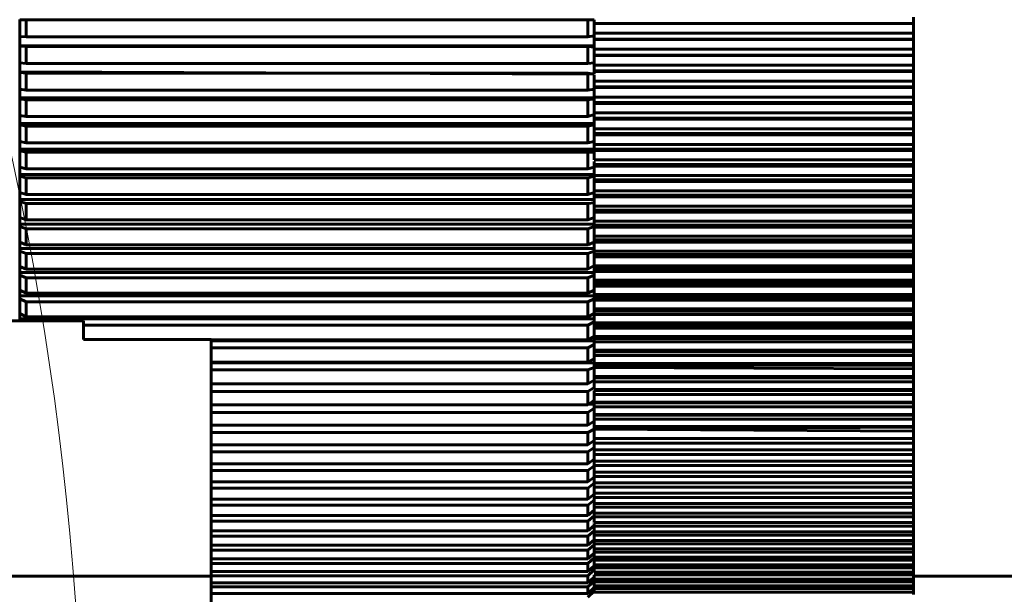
# Model space of a CAD drawing. Header units: millimetres. Extents: x 0 to 297, y 0 to 420.
# Tile 10 of 32: x 121.47 to 129.18, y 138.29 to 142.79. Entities that reach past the tile are written whole.
import ezdxf

# ---------------------------------------------------------------- set-up
doc = ezdxf.new("R2010")
doc.units = ezdxf.units.MM
doc.linetypes.add('K5LT_BASIC', pattern=[0])
doc.linetypes.add('K5LT_THIN', pattern=[0])
doc.layers.add('Системный слой', color=7, linetype='Continuous')
doc.layers.add('Системный слой (1)', color=7, linetype='Continuous', true_color=0x6c6c6c)
doc.styles.add('KDIMTEXTSTYLE', font='txt', dxfattribs={"width": 0.96, "oblique": 15, "height": 5})
doc.styles.add('KTEXTSTYLE', font='txt', dxfattribs={"width": 0.96, "height": 5})
doc.dimstyles.new('KDIMSTYLE (0.50)', dxfattribs={"dimtxt": 5, "dimasz": 1, "dimexe": 2, "dimexo": 0, "dimgap": 1, "dimtad": 1, "dimlfac": 2, "dimtxsty": 'KDIMTEXTSTYLE', "dimsah": 1, "dimcen": 0, "dimdle": 1, "dimadec": 0, "dimazin": 0, "dimtfac": 0.667, "dimtmove": 0, "dimatfit": 3, "dimfxl": 1, "dimtvp": 1, "dimtolj": 1, "dimtzin": 0, "dimarcsym": 0})

# ---------------------------------------------------------------- blocks, each defined once
blk = doc.blocks.new('U117')
at = {"layer": 'Системный слой (1)', "color": 143, "linetype": 'K5LT_BASIC', "lineweight": 60, "true_color": 0x33acca}
for p, q in [((125.9653, 138.8405), (125.9653, 138.8244)), ((125.9653, 138.8245), (125.9653, 138.8244)), ((125.9653, 138.8244), (125.9653, 138.8183))]:
    blk.add_line(p, q, dxfattribs=at)
blk = doc.blocks.new('U118')
at = {"layer": 'Системный слой (1)', "color": 143, "linetype": 'K5LT_BASIC', "lineweight": 60, "true_color": 0x33acca}
for p, q in [((125.9653, 138.712), (125.9653, 138.748)), ((125.9653, 138.7069), (125.9653, 138.712)), ((125.9653, 138.7119), (125.9653, 138.712))]:
    blk.add_line(p, q, dxfattribs=at)
blk = doc.blocks.new('U126')
at = {"layer": 'Системный слой (1)', "color": 143, "linetype": 'K5LT_BASIC', "lineweight": 60, "true_color": 0x33acca}
for p, q in [((125.9653, 142.66), (125.9653, 142.6792)), ((125.9653, 142.6561), (125.9653, 142.66))]:
    blk.add_line(p, q, dxfattribs=at)
blk = doc.blocks.new('U134')
at = {"layer": 'Системный слой (1)', "color": 143, "linetype": 'K5LT_BASIC', "lineweight": 60, "true_color": 0x33acca}
for p, q in [((125.9653, 139.9799), (125.9653, 139.9637)), ((125.9653, 139.9637), (125.9653, 139.9504))]:
    blk.add_line(p, q, dxfattribs=at)
blk = doc.blocks.new('U136')
at = {"layer": 'Системный слой (1)', "color": 143, "linetype": 'K5LT_BASIC', "lineweight": 60, "true_color": 0x33acca}
for p, q in [((125.9653, 138.3433), (125.9654, 138.3407)), ((125.9653, 138.3379), (125.9653, 138.3318))]:
    blk.add_line(p, q, dxfattribs=at)
blk = doc.blocks.new('U141')
at = {"layer": 'Системный слой (1)', "color": 143, "linetype": 'K5LT_BASIC', "lineweight": 60, "true_color": 0x33acca}
for p, q in [((125.9653, 138.4198), (125.9653, 138.4368)), ((125.9653, 138.404), (125.9653, 138.4198)), ((125.9653, 138.4197), (125.9653, 138.4198))]:
    blk.add_line(p, q, dxfattribs=at)
blk = doc.blocks.new('U144')
at = {"layer": 'Системный слой (1)', "color": 143, "linetype": 'K5LT_BASIC', "lineweight": 60, "true_color": 0x33acca}
for p, q in [((125.9653, 141.796), (125.9654, 141.7474)), ((125.9653, 141.7807), (125.9653, 141.7717))]:
    blk.add_line(p, q, dxfattribs=at)
blk = doc.blocks.new('U148')
at = {"layer": 'Системный слой (1)', "color": 143, "linetype": 'K5LT_BASIC', "lineweight": 60, "true_color": 0x33acca}
for p, q in [((125.9653, 142.1299), (125.9653, 142.166)), ((125.9653, 142.0357), (125.9653, 142.0552))]:
    blk.add_line(p, q, dxfattribs=at)
blk = doc.blocks.new('U151')
at = {"layer": 'Системный слой (1)', "color": 143, "linetype": 'K5LT_BASIC', "lineweight": 60, "true_color": 0x33acca}
for p, q in [((125.9653, 142.3715), (125.9653, 142.3789)), ((125.9654, 142.3592), (125.9653, 142.3717)), ((125.9653, 142.3037), (125.9653, 142.3514))]:
    blk.add_line(p, q, dxfattribs=at)
blk = doc.blocks.new('U152')
at = {"layer": 'Системный слой (1)', "color": 143, "linetype": 'K5LT_BASIC', "lineweight": 60, "true_color": 0x33acca}
for p, q in [((125.9653, 140.9738), (125.9653, 140.97)), ((125.9653, 140.97), (125.9653, 140.947))]:
    blk.add_line(p, q, dxfattribs=at)
blk = doc.blocks.new('U162')
at = {"layer": 'Системный слой (1)', "color": 143, "linetype": 'K5LT_BASIC', "lineweight": 60, "true_color": 0x33acca}
for p, q in [((125.9653, 139.3437), (125.9653, 139.3806)), ((125.9653, 139.3276), (125.9653, 139.3437))]:
    blk.add_line(p, q, dxfattribs=at)
blk = doc.blocks.new('U167')
at = {"layer": 'Системный слой (1)', "color": 143, "linetype": 'K5LT_BASIC', "lineweight": 60, "true_color": 0x33acca}
for p, q in [((125.9653, 141.6314), (125.9653, 141.6385)), ((125.9653, 141.5952), (125.9653, 141.6314)), ((125.9653, 141.5725), (125.9653, 141.5952)), ((125.9653, 141.5655), (125.9653, 141.5725))]:
    blk.add_line(p, q, dxfattribs=at)
blk = doc.blocks.new('U169')
at = {"layer": 'Системный слой (1)', "color": 143, "linetype": 'K5LT_BASIC', "lineweight": 60, "true_color": 0x33acca}
for p, q in [((125.9653, 139.0764), (125.9653, 139.0705)), ((125.9653, 139.0706), (125.9653, 139.0447))]:
    blk.add_line(p, q, dxfattribs=at)
blk = doc.blocks.new('U173')
at = {"layer": 'Системный слой (1)', "color": 143, "linetype": 'K5LT_BASIC', "lineweight": 60, "true_color": 0x33acca}
for p, q in [((125.965, 140.3056), (125.9153, 140.279)), ((125.9653, 140.3058), (125.965, 140.3056))]:
    blk.add_line(p, q, dxfattribs=at)
blk = doc.blocks.new('U174')
at = {"layer": 'Системный слой (1)', "color": 143, "linetype": 'K5LT_BASIC', "lineweight": 60, "true_color": 0x33acca}
for p, q in [((125.9653, 141.7717), (125.9653, 141.7709)), ((125.9653, 141.7709), (125.9653, 141.7603))]:
    blk.add_line(p, q, dxfattribs=at)
blk = doc.blocks.new('U179')
at = {"layer": 'Системный слой (1)', "color": 143, "linetype": 'K5LT_BASIC', "lineweight": 60, "true_color": 0x33acca}
for p, q in [((125.9653, 141.942), (125.9653, 141.8326)), ((125.9653, 141.9175), (125.9653, 141.893))]:
    blk.add_line(p, q, dxfattribs=at)
blk = doc.blocks.new('U183')
at = {"layer": 'Системный слой (1)', "color": 143, "linetype": 'K5LT_BASIC', "lineweight": 60, "true_color": 0x33acca}
for p, q in [((125.9653, 138.944), (125.9653, 138.9667)), ((125.9653, 138.921), (125.9653, 138.944))]:
    blk.add_line(p, q, dxfattribs=at)
blk = doc.blocks.new('U187')
at = {"layer": 'Системный слой (1)', "color": 143, "linetype": 'K5LT_BASIC', "lineweight": 60, "true_color": 0x33acca}
for p, q in [((125.9653, 139.463), (125.9653, 139.4703)), ((125.9653, 139.416), (125.9653, 139.463))]:
    blk.add_line(p, q, dxfattribs=at)
blk = doc.blocks.new('U194')
at = {"layer": 'Системный слой (1)', "color": 143, "linetype": 'K5LT_BASIC', "lineweight": 60, "true_color": 0x33acca}
for p, q in [((125.9653, 142.6819), (125.9653, 142.7548)), ((125.9653, 142.6806), (125.9653, 142.6819)), ((125.9653, 142.6792), (125.9653, 142.6806))]:
    blk.add_line(p, q, dxfattribs=at)
blk = doc.blocks.new('U197')
at = {"layer": 'Системный слой (1)', "color": 143, "linetype": 'K5LT_BASIC', "lineweight": 60, "true_color": 0x33acca}
for p, q in [((125.9654, 139.8057), (125.9653, 139.8504)), ((125.9653, 139.7911), (125.9653, 139.8001))]:
    blk.add_line(p, q, dxfattribs=at)
blk = doc.blocks.new('U199')
at = {"layer": 'Системный слой (1)', "color": 143, "linetype": 'K5LT_BASIC', "lineweight": 60, "true_color": 0x33acca}
for p, q in [((125.9653, 140.3236), (125.9653, 140.3687)), ((125.9653, 140.3059), (125.9653, 140.3236)), ((125.9653, 140.3039), (125.9653, 140.3059))]:
    blk.add_line(p, q, dxfattribs=at)
blk = doc.blocks.new('U202')
at = {"layer": 'Системный слой (1)', "color": 143, "linetype": 'K5LT_BASIC', "lineweight": 60, "true_color": 0x33acca}
for p, q in [((125.9653, 140.4514), (125.9653, 140.4774)), ((125.9653, 140.4188), (125.9653, 140.4514)), ((125.9653, 140.4118), (125.9653, 140.4188))]:
    blk.add_line(p, q, dxfattribs=at)
blk = doc.blocks.new('D10')
at = {"layer": 'Системный слой (1)'}
for points in [[(109.3709, 152.1278), (111.8103, 156.5418), (108.3116, 152.9095), (109.1382, 152.921)], [(82.1204, 116.311), (85.6191, 119.9432), (84.7925, 119.9318), (84.5598, 120.7249)]]:
    blk.add_hatch(color=7, dxfattribs=at).paths.add_polyline_path(points)
at = {"layer": 'Системный слой (1)', "color": 7, "linetype": 'K5LT_THIN', "lineweight": 18, "true_color": 0xffffff}
for p, q in [((111.8103, 156.5418), (121.5153, 169.6925)), ((121.5153, 169.6925), (139.1093, 169.6925)), ((82.1204, 116.311), (111.8103, 156.5418)), ((108.3116, 152.9095), (111.8103, 156.5418)), ((111.8103, 156.5418), (109.3709, 152.1278)), ((109.1382, 152.921), (108.3116, 152.9095)), ((109.3709, 152.1278), (109.1382, 152.921)), ((82.1204, 116.311), (84.5598, 120.7249)), ((84.5598, 120.7249), (84.7925, 119.9318)), ((85.6191, 119.9432), (82.1204, 116.311)), ((84.7925, 119.9318), (85.6191, 119.9432))]:
    blk.add_line(p, q, dxfattribs=at)
blk.add_arc((96.9653, 136.4264), 25, 228.99189, 25.84193, dxfattribs=at)
blk.add_arc((96.9653, 136.4264), 25, 228.99189, 25.84193, dxfattribs=at)
blk.add_wipeout([(123.5153, 170.6925), (123.5153, 178.0744), (136.5655, 178.0744), (136.5655, 170.6925)]).dxf.layer = 'Системный слой (1)'
at = {"layer": 'Системный слой (1)', "color": 7, "char_height": 5, "attachment_point": 1, "style": 'KTEXTSTYLE'}
for s, insert in [('\\fArial|b0|c204|p34;\\H5.0;\\W1.000;\\Q15;\\fGOST Type AU|b0|i0|c204|p34;\\Q15;\\W0.960;⌀', (123.5153, 177.28)), ('\\fArial|b0|c204|p34;\\H5.0;\\W1.000;\\Q15;\\fGOST Type AU|b0|i0|c204|p34;\\Q15;\\W0.960;100', (126.8226, 177.28))]:
    blk.add_mtext(s, dxfattribs=dict(at, insert=insert))
blk = doc.blocks.new('KDIMARROW_01')
at = {"layer": 'Системный слой'}
blk.add_hatch(color=0, dxfattribs=at).paths.add_polyline_path([(-5, -0.6583), (0, 0), (-5, 0.6583), (-4.5, 0)])
at = {"layer": 'Системный слой', "color": 0, "linetype": 'K5LT_THIN', "lineweight": 18}
for p, q in [((-4.5, 0), (-5, 0.6583)), ((-5, 0.6583), (0, 0)), ((0, 0), (-5, -0.6583)), ((-5, -0.6583), (-4.5, 0))]:
    blk.add_line(p, q, dxfattribs=at)
at = {"layer": 'Системный слой (1)', "color": 0, "linetype": 'K5LT_THIN', "lineweight": 18}
blk.add_line((96.9653, 338.8733), (96.4653, 338.8733), dxfattribs=at)

msp = doc.modelspace()

# ---------------------------------------------------------------- linework, layer by layer
at = {"layer": 'Системный слой (1)', "color": 143, "linetype": 'K5LT_BASIC', "lineweight": 60, "true_color": 0x33acca}
for p, q in [((121.4653, 142.7863), (121.4653, 142.7852)), ((121.4653, 142.653), (121.4653, 142.7852)), ((121.4653, 142.7852), (121.5153, 142.7842)), ((125.9153, 142.7842), (121.5153, 142.7842)), ((121.5153, 142.6499), (121.5153, 142.7842)), ((125.9653, 142.7852), (125.9153, 142.7842)), ((125.9153, 142.6499), (125.9153, 142.7842)), ((125.9653, 142.7854), (125.9653, 142.7563)), ((125.9653, 142.7563), (125.9653, 142.7548)), ((128.4653, 142.7563), (125.9653, 142.7563)), ((128.4653, 142.7548), (125.9653, 142.7548)), ((128.4653, 142.7563), (128.4653, 142.8048)), ((128.4653, 142.7548), (128.4653, 142.7563)), ((128.4653, 142.6792), (128.4653, 142.7548)), ((125.9654, 142.66), (125.9153, 142.6499)), ((125.9653, 142.6819), (125.9654, 142.66)), ((128.4653, 142.6792), (125.9653, 142.6792)), ((125.9654, 142.66), (125.9653, 142.632)), ((128.4653, 142.632), (128.4653, 142.6792)), ((121.4653, 142.653), (121.5153, 142.6499)), ((121.4653, 142.653), (121.4653, 142.5813)), ((121.4653, 142.5813), (121.4653, 142.5781)), ((125.9653, 142.5813), (121.4653, 142.5813)), ((121.4653, 142.4463), (121.4653, 142.5781)), ((121.4653, 142.5781), (121.5153, 142.575)), ((125.9153, 142.6499), (121.5153, 142.6499)), ((125.9653, 142.632), (125.9653, 142.6293)), ((128.4653, 142.632), (125.9653, 142.632)), ((125.9653, 142.5538), (125.9653, 142.6293)), ((128.4653, 142.6293), (125.9653, 142.6293)), ((128.4653, 142.6293), (128.4653, 142.632)), ((128.4653, 142.5538), (128.4653, 142.6293)), ((125.9153, 142.575), (121.5153, 142.575)), ((121.5153, 142.441), (121.5153, 142.575)), ((125.9654, 142.5712), (125.9153, 142.575)), ((125.9153, 142.441), (125.9153, 142.575)), ((128.4653, 142.5538), (125.9653, 142.5538)), ((125.9653, 142.5079), (125.9653, 142.5538)), ((125.9653, 142.5538), (125.9653, 142.5079)), ((125.9653, 142.5079), (125.9653, 142.5039)), ((128.4653, 142.5079), (125.9653, 142.5079)), ((128.4653, 142.5039), (125.9653, 142.5039)), ((125.9653, 142.4286), (125.9653, 142.5039)), ((128.4653, 142.5079), (128.4653, 142.5538)), ((128.4653, 142.5039), (128.4653, 142.5079)), ((128.4653, 142.4286), (128.4653, 142.5039)), ((121.4653, 142.4463), (121.5153, 142.441)), ((121.4653, 142.4463), (121.4653, 142.3769)), ((125.9153, 142.441), (121.5153, 142.441)), ((125.9653, 142.4463), (125.9153, 142.441)), ((128.4653, 142.4286), (125.9653, 142.4286)), ((125.9653, 142.4286), (125.9653, 142.409)), ((128.4653, 142.3841), (128.4653, 142.4286)), ((125.9654, 142.3592), (121.4653, 142.3769)), ((121.4653, 142.3769), (121.4653, 142.3717)), ((121.4653, 142.2404), (121.4653, 142.3717)), ((121.4653, 142.3717), (121.5153, 142.3664)), ((125.9153, 142.3664), (121.5153, 142.3664)), ((121.5153, 142.2331), (121.5153, 142.3664)), ((125.9153, 142.2331), (125.9153, 142.3664)), ((125.9654, 142.3592), (125.9153, 142.3664)), ((125.9653, 142.409), (125.9653, 142.3841)), ((128.4653, 142.3841), (125.9653, 142.3841)), ((125.9653, 142.3841), (125.9653, 142.3789)), ((128.4653, 142.3789), (125.9653, 142.3789)), ((128.4653, 142.3789), (128.4653, 142.3841)), ((128.4653, 142.3037), (128.4653, 142.3789)), ((125.9653, 142.2606), (125.9653, 142.3037)), ((125.9653, 142.3037), (125.9653, 142.2606)), ((128.4653, 142.3037), (125.9653, 142.3037)), ((128.4653, 142.2606), (128.4653, 142.3037)), ((121.4653, 142.2404), (121.4653, 142.1735)), ((121.4653, 142.2404), (121.5153, 142.2331)), ((125.9153, 142.2331), (121.5153, 142.2331)), ((125.9653, 142.2404), (125.9153, 142.2331)), ((125.9653, 142.2606), (125.9653, 142.2541)), ((128.4653, 142.2606), (125.9653, 142.2606)), ((125.9653, 142.1793), (125.9653, 142.2541)), ((128.4653, 142.2541), (125.9653, 142.2541)), ((128.4653, 142.2541), (128.4653, 142.2606)), ((128.4653, 142.1793), (128.4653, 142.2541)), ((121.4653, 142.1735), (121.4653, 142.1662)), ((125.9653, 142.1735), (121.4653, 142.1735)), ((121.4653, 142.0357), (121.4653, 142.1662)), ((121.4653, 142.1662), (121.5153, 142.1589)), ((125.9153, 142.1589), (121.5153, 142.1589)), ((121.5153, 142.0263), (121.5153, 142.1589)), ((125.9653, 142.166), (125.9153, 142.1589)), ((125.9153, 142.0263), (125.9153, 142.1589)), ((125.9653, 142.1793), (125.9653, 142.1663)), ((128.4653, 142.1793), (125.9653, 142.1793)), ((125.9653, 142.1735), (125.9653, 142.1663)), ((125.9653, 142.1663), (125.9653, 142.1376)), ((128.4653, 142.1376), (125.9653, 142.1376)), ((125.9653, 142.1376), (125.9653, 142.1299)), ((125.9653, 142.0552), (125.9653, 142.1299)), ((128.4653, 142.1299), (125.9653, 142.1299)), ((128.4653, 142.1376), (128.4653, 142.1793)), ((128.4653, 142.1299), (128.4653, 142.1376)), ((128.4653, 142.0552), (128.4653, 142.1299)), ((125.9654, 142.0426), (125.9153, 142.0263)), ((125.9653, 142.0642), (125.9654, 142.0426)), ((128.4653, 142.0552), (125.9653, 142.0552)), ((125.9654, 142.0426), (125.9653, 142.015)), ((128.4653, 142.015), (128.4653, 142.0552)), ((121.4653, 142.0357), (121.4653, 141.9714)), ((121.4653, 142.0357), (121.5153, 142.0263)), ((125.9653, 141.9714), (121.4653, 141.9714)), ((121.4653, 141.9714), (121.4653, 141.962)), ((121.4653, 141.962), (121.5153, 141.9527)), ((121.4653, 141.8326), (121.4653, 141.962)), ((125.9153, 142.0263), (121.5153, 142.0263)), ((125.9653, 141.9618), (125.9153, 141.9527)), ((128.4653, 142.015), (125.9653, 142.015)), ((125.9653, 142.015), (125.9653, 142.0061)), ((128.4653, 142.0061), (125.9653, 142.0061)), ((125.9653, 141.9318), (125.9653, 142.0061)), ((125.9653, 141.8326), (125.9653, 141.9618)), ((128.4653, 142.0061), (128.4653, 142.015)), ((128.4653, 141.9318), (128.4653, 142.0061)), ((125.9153, 141.9527), (121.5153, 141.9527)), ((121.5153, 141.8212), (121.5153, 141.9527)), ((125.9153, 141.8212), (125.9153, 141.9527)), ((128.4653, 141.9318), (125.9653, 141.9318)), ((128.4653, 141.893), (125.9653, 141.893)), ((125.9653, 141.893), (125.9653, 141.8828)), ((125.9653, 141.809), (125.9653, 141.8828)), ((128.4653, 141.8828), (125.9653, 141.8828)), ((128.4653, 141.893), (128.4653, 141.9318)), ((128.4653, 141.8828), (128.4653, 141.893)), ((128.4653, 141.809), (128.4653, 141.8828)), ((121.4653, 141.8326), (121.5153, 141.8212)), ((121.4653, 141.8326), (121.4653, 141.7709)), ((125.9153, 141.8212), (121.5153, 141.8212)), ((125.9653, 141.8326), (125.9153, 141.8212)), ((125.9653, 141.809), (125.9653, 141.796)), ((128.4653, 141.809), (125.9653, 141.809)), ((128.4653, 141.7717), (128.4653, 141.809)), ((121.4653, 141.7709), (121.4653, 141.7596)), ((125.9653, 141.7709), (121.4653, 141.7709)), ((121.4653, 141.6314), (121.4653, 141.7596)), ((121.4653, 141.7596), (121.5153, 141.7481)), ((121.5153, 141.6179), (121.5153, 141.7481)), ((125.9153, 141.7481), (121.5153, 141.7481)), ((125.9654, 141.7474), (125.9153, 141.7481)), ((125.9153, 141.6179), (125.9153, 141.7481)), ((128.4653, 141.7717), (125.9653, 141.7717)), ((128.4653, 141.7603), (125.9653, 141.7603)), ((125.9653, 141.6868), (125.9654, 141.7474)), ((128.4653, 141.7603), (128.4653, 141.7717)), ((128.4653, 141.6868), (128.4653, 141.7603)), ((128.4653, 141.6868), (125.9653, 141.6868)), ((125.9653, 141.6753), (125.9653, 141.6511)), ((125.9653, 141.6511), (125.9653, 141.6385)), ((128.4653, 141.6511), (125.9653, 141.6511)), ((128.4653, 141.6511), (128.4653, 141.6868)), ((128.4653, 141.6385), (128.4653, 141.6511)), ((121.4653, 141.6314), (121.5153, 141.6179)), ((121.4653, 141.6314), (121.4653, 141.5725)), ((125.9153, 141.6179), (121.5153, 141.6179)), ((125.9653, 141.6314), (125.9153, 141.6179)), ((128.4653, 141.6385), (125.9653, 141.6385)), ((128.4653, 141.5655), (128.4653, 141.6385)), ((121.4653, 141.5725), (121.4653, 141.5591)), ((125.9653, 141.5725), (121.4653, 141.5725)), ((121.4653, 141.4324), (121.4653, 141.5591)), ((121.4653, 141.5591), (121.5153, 141.5457)), ((125.9153, 141.5457), (121.5153, 141.5457)), ((121.5153, 141.417), (121.5153, 141.5457)), ((125.9653, 141.5591), (125.9153, 141.5457)), ((125.9153, 141.417), (125.9153, 141.5457)), ((125.9653, 141.5725), (125.9653, 141.5593)), ((128.4653, 141.5655), (125.9653, 141.5655)), ((125.9653, 141.5593), (125.9653, 141.5313)), ((125.9653, 141.5313), (125.9653, 141.5175)), ((128.4653, 141.5313), (125.9653, 141.5313)), ((128.4653, 141.5175), (125.9653, 141.5175)), ((125.9653, 141.445), (125.9653, 141.5175)), ((128.4653, 141.5313), (128.4653, 141.5655)), ((128.4653, 141.5175), (128.4653, 141.5313)), ((128.4653, 141.445), (128.4653, 141.5175)), ((121.4653, 141.4324), (121.4653, 141.3765)), ((121.4653, 141.4324), (121.5153, 141.417)), ((125.9653, 141.4324), (125.9153, 141.417)), ((125.9653, 141.4601), (125.9654, 141.4392)), ((125.9653, 141.4459), (125.9653, 141.4124)), ((128.4653, 141.445), (125.9653, 141.445)), ((128.4653, 141.4124), (128.4653, 141.445)), ((121.4653, 141.3765), (121.4653, 141.3611)), ((125.9653, 141.3765), (121.4653, 141.3765)), ((121.4653, 141.2361), (121.4653, 141.3611)), ((121.4653, 141.3611), (121.5153, 141.3457)), ((125.9153, 141.417), (121.5153, 141.417)), ((121.5153, 141.2187), (121.5153, 141.3457)), ((125.9153, 141.3457), (121.5153, 141.3457)), ((125.9653, 141.3509), (125.9153, 141.3457)), ((125.9153, 141.2187), (125.9153, 141.3457)), ((125.9653, 141.4124), (125.9653, 141.3974)), ((128.4653, 141.4124), (125.9653, 141.4124)), ((125.9653, 141.3255), (125.9653, 141.3974)), ((128.4653, 141.3974), (125.9653, 141.3974)), ((125.9653, 141.2361), (125.9653, 141.3609)), ((128.4653, 141.3974), (128.4653, 141.4124)), ((128.4653, 141.3255), (128.4653, 141.3974)), ((125.9653, 141.3417), (125.9653, 141.2944)), ((128.4653, 141.3255), (125.9653, 141.3255)), ((125.9653, 141.2944), (125.9653, 141.2782)), ((128.4653, 141.2944), (125.9653, 141.2944)), ((128.4653, 141.2782), (125.9653, 141.2782)), ((125.9653, 141.207), (125.9653, 141.2782)), ((128.4653, 141.2944), (128.4653, 141.3255)), ((128.4653, 141.2782), (128.4653, 141.2944)), ((128.4653, 141.207), (128.4653, 141.2782)), ((121.4653, 141.2361), (121.5153, 141.2187)), ((121.4653, 141.2361), (121.4653, 141.1832)), ((125.9153, 141.2187), (121.5153, 141.2187)), ((125.9653, 141.2361), (125.9153, 141.2187)), ((125.9653, 141.207), (125.9653, 141.2009)), ((128.4653, 141.207), (125.9653, 141.207)), ((125.9653, 141.2009), (125.9653, 141.1775)), ((128.4653, 141.1775), (128.4653, 141.207)), ((125.9653, 141.1832), (121.4653, 141.1832)), ((121.4653, 141.1832), (121.4653, 141.1658)), ((121.4653, 141.1658), (121.5153, 141.1484)), ((121.4653, 141.0428), (121.4653, 141.1658)), ((125.9153, 141.1484), (121.5153, 141.1484)), ((121.5153, 141.0234), (121.5153, 141.1484)), ((125.9653, 141.1658), (125.9153, 141.1484)), ((125.9153, 141.0234), (125.9153, 141.1484)), ((128.4653, 141.1775), (125.9653, 141.1775)), ((125.9653, 141.1775), (125.9653, 141.1601)), ((125.9653, 141.0895), (125.9653, 141.1601)), ((128.4653, 141.1601), (125.9653, 141.1601)), ((128.4653, 141.1601), (128.4653, 141.1775)), ((128.4653, 141.0895), (128.4653, 141.1601)), ((121.4653, 141.0428), (121.4653, 140.993)), ((121.4653, 141.0428), (121.5153, 141.0234)), ((125.9653, 141.0428), (125.9153, 141.0234)), ((125.9653, 141.0895), (125.9653, 141.0617)), ((125.9653, 141.0617), (125.9653, 141.0895)), ((128.4653, 141.0895), (125.9653, 141.0895)), ((128.4653, 141.0617), (125.9653, 141.0617)), ((125.9653, 141.0617), (125.9653, 141.0431)), ((125.9653, 140.9732), (125.9653, 141.0431)), ((128.4653, 141.0431), (125.9653, 141.0431)), ((128.4653, 141.0617), (128.4653, 141.0895)), ((128.4653, 141.0431), (128.4653, 141.0617)), ((128.4653, 140.9732), (128.4653, 141.0431)), ((125.9653, 140.993), (121.4653, 140.993)), ((121.4653, 140.993), (121.4653, 140.9737)), ((121.4653, 140.9737), (121.5153, 140.9543)), ((121.4653, 140.8528), (121.4653, 140.9737)), ((125.9153, 141.0234), (121.5153, 141.0234)), ((125.9653, 140.9735), (125.9153, 140.9543)), ((125.9653, 140.993), (125.9653, 140.9738)), ((125.9653, 140.9688), (125.9653, 140.9735)), ((128.4653, 140.9732), (125.9653, 140.9732)), ((128.4653, 140.947), (128.4653, 140.9732)), ((121.5153, 140.8315), (121.5153, 140.9543)), ((125.9153, 140.9543), (121.5153, 140.9543)), ((125.9153, 140.8315), (125.9153, 140.9543)), ((128.4653, 140.947), (125.9653, 140.947)), ((125.9653, 140.947), (125.9653, 140.9273)), ((128.4653, 140.9273), (125.9653, 140.9273)), ((125.9653, 140.8582), (125.9653, 140.9273)), ((128.4653, 140.9273), (128.4653, 140.947)), ((128.4653, 140.8582), (128.4653, 140.9273)), ((121.4653, 140.8528), (121.5153, 140.8315)), ((121.4653, 140.8528), (121.4653, 140.8061)), ((125.9653, 140.8061), (121.4653, 140.8061)), ((121.4653, 140.8061), (121.4653, 140.7849)), ((125.9153, 140.8315), (121.5153, 140.8315)), ((125.9654, 140.8592), (125.9153, 140.8315)), ((125.9653, 140.8791), (125.9654, 140.8592)), ((125.9654, 140.8592), (125.9653, 140.8336)), ((128.4653, 140.8582), (125.9653, 140.8582)), ((125.9653, 140.8336), (125.9653, 140.8128)), ((128.4653, 140.8336), (125.9653, 140.8336)), ((125.9653, 140.7444), (125.9653, 140.8128)), ((128.4653, 140.8128), (125.9653, 140.8128)), ((128.4653, 140.8336), (128.4653, 140.8582)), ((128.4653, 140.8128), (128.4653, 140.8336)), ((128.4653, 140.7444), (128.4653, 140.8128)), ((121.4653, 140.6664), (121.4653, 140.7849)), ((121.4653, 140.7849), (121.5153, 140.7636)), ((125.9153, 140.7636), (121.5153, 140.7636)), ((121.5153, 140.6432), (121.5153, 140.7636)), ((125.9653, 140.7847), (125.9153, 140.7636)), ((125.9153, 140.6432), (125.9153, 140.7636)), ((125.9653, 140.6895), (125.9653, 140.7847)), ((128.4653, 140.7444), (125.9653, 140.7444)), ((128.4653, 140.7216), (128.4653, 140.7444)), ((121.4653, 140.6664), (121.5153, 140.6432)), ((121.4653, 140.6664), (121.4653, 140.623)), ((125.9653, 140.6664), (125.9153, 140.6432)), ((125.9653, 140.7216), (125.9653, 140.6996)), ((128.4653, 140.7216), (125.9653, 140.7216)), ((125.9653, 140.6664), (125.9653, 140.7216)), ((125.9653, 140.6321), (125.9653, 140.6996)), ((128.4653, 140.6996), (125.9653, 140.6996)), ((128.4653, 140.6996), (128.4653, 140.7216)), ((128.4653, 140.6321), (128.4653, 140.6996)), ((125.9653, 140.623), (121.4653, 140.623)), ((121.4653, 140.623), (121.4653, 140.5999)), ((121.4653, 140.4839), (121.4653, 140.5999)), ((121.4653, 140.5999), (121.5153, 140.5767)), ((125.9153, 140.6432), (121.5153, 140.6432)), ((125.9153, 140.5767), (121.5153, 140.5767)), ((121.5153, 140.4589), (121.5153, 140.5767)), ((125.9653, 140.5997), (125.9153, 140.5767)), ((125.9153, 140.4589), (125.9153, 140.5767)), ((128.4653, 140.6321), (125.9653, 140.6321)), ((125.9653, 140.6321), (125.9653, 140.6109)), ((125.9653, 140.6109), (125.9653, 140.5878)), ((128.4653, 140.6109), (125.9653, 140.6109)), ((128.4653, 140.5878), (125.9653, 140.5878)), ((125.9653, 140.5212), (125.9653, 140.5878)), ((128.4653, 140.6109), (128.4653, 140.6321)), ((128.4653, 140.5878), (128.4653, 140.6109)), ((128.4653, 140.5212), (128.4653, 140.5878)), ((125.9653, 140.5212), (125.9653, 140.5017)), ((125.9653, 140.5017), (125.9653, 140.5212)), ((128.4653, 140.5212), (125.9653, 140.5212)), ((125.9653, 140.5017), (125.9653, 140.4774)), ((128.4653, 140.5017), (125.9653, 140.5017)), ((128.4653, 140.5017), (128.4653, 140.5212)), ((128.4653, 140.4774), (128.4653, 140.5017)), ((120.4653, 140.4264), (121.9653, 140.4264)), ((121.4653, 140.4839), (121.4653, 140.4439)), ((121.4653, 140.4839), (121.5153, 140.4589)), ((125.9653, 140.4439), (121.4653, 140.4439)), ((121.4653, 140.4439), (121.4653, 140.4264)), ((125.9153, 140.4589), (121.5153, 140.4589)), ((121.9653, 140.282), (121.9653, 140.4264)), ((125.9653, 140.4839), (125.9153, 140.4589)), ((125.9653, 140.419), (125.9153, 140.394)), ((128.4653, 140.4774), (125.9653, 140.4774)), ((125.9653, 140.4439), (125.9653, 140.4191)), ((128.4653, 140.4118), (128.4653, 140.4774)), ((125.9153, 140.394), (121.9653, 140.394)), ((125.9153, 140.279), (125.9153, 140.394)), ((125.9653, 140.4155), (125.9653, 140.394)), ((125.9653, 140.4066), (125.9653, 140.4118)), ((128.4653, 140.4118), (125.9653, 140.4118)), ((125.9653, 140.394), (125.9653, 140.3687)), ((128.4653, 140.394), (125.9653, 140.394)), ((128.4653, 140.3687), (125.9653, 140.3687)), ((128.4653, 140.394), (128.4653, 140.4118)), ((128.4653, 140.3687), (128.4653, 140.394)), ((128.4653, 140.3039), (128.4653, 140.3687)), ((121.9653, 140.282), (122.9653, 140.282)), ((122.9653, 140.282), (122.9653, 138.4264)), ((125.9153, 140.279), (122.9653, 140.279)), ((125.9653, 140.2692), (122.9653, 140.2692)), ((125.9653, 140.3304), (125.9653, 140.3178)), ((125.9653, 140.3178), (125.9653, 140.2879)), ((128.4653, 140.3039), (125.9653, 140.3039)), ((128.4653, 140.2879), (125.9653, 140.2879)), ((125.9653, 140.2879), (125.9653, 140.2615)), ((128.4653, 140.2879), (128.4653, 140.3039)), ((128.4653, 140.2615), (128.4653, 140.2879)), ((125.9153, 140.2156), (122.9653, 140.2156)), ((125.9653, 140.2424), (125.9153, 140.2156)), ((125.9153, 140.1037), (125.9153, 140.2156)), ((128.4653, 140.2615), (125.9653, 140.2615)), ((125.9653, 140.1978), (125.9653, 140.2615)), ((125.9653, 140.1978), (125.9653, 140.1835)), ((125.9653, 140.1835), (125.9653, 140.1978)), ((128.4653, 140.1978), (125.9653, 140.1978)), ((128.4653, 140.1978), (128.4653, 140.2615)), ((128.4653, 140.1835), (128.4653, 140.1978)), ((125.9653, 140.1322), (125.9153, 140.1037)), ((128.4653, 140.1835), (125.9653, 140.1835)), ((125.9653, 140.1835), (125.9653, 140.156)), ((128.4653, 140.156), (125.9653, 140.156)), ((125.9653, 140.0934), (125.9653, 140.156)), ((128.4653, 140.156), (128.4653, 140.1835)), ((128.4653, 140.0934), (128.4653, 140.156)), ((125.9153, 140.1037), (122.9653, 140.1037)), ((125.9653, 140.0991), (122.9653, 140.0991)), ((125.9153, 140.0421), (122.9653, 140.0421)), ((125.9654, 140.0606), (125.9153, 140.0421)), ((125.9153, 139.9333), (125.9153, 140.0421)), ((128.4653, 140.0934), (125.9653, 140.0934)), ((125.9653, 140.0934), (125.9653, 140.0808)), ((128.4653, 140.0808), (125.9653, 140.0808)), ((125.9653, 140.0808), (125.9654, 140.0606)), ((125.9653, 139.9907), (125.9654, 140.0606)), ((128.4653, 140.0523), (125.9654, 140.0606)), ((128.4653, 140.0808), (128.4653, 140.0934)), ((128.4653, 140.0523), (128.4653, 140.0808)), ((128.4653, 139.9907), (128.4653, 140.0523)), ((125.9653, 139.9636), (125.9153, 139.9333)), ((128.4653, 139.9907), (125.9653, 139.9907)), ((125.9653, 139.9799), (125.9653, 139.9907)), ((125.9653, 139.9907), (125.9653, 139.9799)), ((128.4653, 139.9799), (125.9653, 139.9799)), ((128.4653, 139.9799), (128.4653, 139.9907)), ((128.4653, 139.9504), (128.4653, 139.9799)), ((125.9153, 139.9333), (122.9653, 139.9333)), ((125.9653, 139.9038), (125.9153, 139.8736)), ((128.4653, 139.9504), (125.9653, 139.9504)), ((125.9653, 139.8899), (125.9653, 139.9504)), ((125.9653, 139.934), (125.9653, 139.9039)), ((128.4653, 139.8899), (125.9653, 139.8899)), ((125.9653, 139.8809), (125.9653, 139.8504)), ((128.4653, 139.8809), (125.9653, 139.8809)), ((128.4653, 139.8899), (128.4653, 139.9504)), ((128.4653, 139.8809), (128.4653, 139.8899)), ((128.4653, 139.8504), (128.4653, 139.8809)), ((125.9153, 139.8736), (122.9653, 139.8736)), ((125.9153, 139.7682), (125.9153, 139.8736)), ((125.9654, 139.8057), (125.9153, 139.7682)), ((128.4653, 139.8504), (125.9653, 139.8504)), ((125.9653, 139.8226), (125.9654, 139.8057)), ((125.9654, 139.8057), (125.9653, 139.7838)), ((128.4653, 139.7911), (128.4653, 139.8504)), ((125.9153, 139.7682), (122.9653, 139.7682)), ((125.9653, 139.7423), (125.9153, 139.7104)), ((125.9653, 139.7741), (125.9245, 139.7741)), ((128.4653, 139.7911), (125.9653, 139.7911)), ((128.4653, 139.7838), (125.9653, 139.7838)), ((125.9653, 139.7838), (125.9653, 139.7523)), ((125.9653, 139.6942), (125.9653, 139.7523)), ((128.4653, 139.7523), (125.9653, 139.7523)), ((125.9653, 139.6421), (125.9653, 139.7422)), ((128.4653, 139.7838), (128.4653, 139.7911)), ((128.4653, 139.7523), (128.4653, 139.7838)), ((128.4653, 139.6942), (128.4653, 139.7523)), ((125.9153, 139.7104), (122.9653, 139.7104)), ((125.9153, 139.6087), (125.9153, 139.7104)), ((128.4653, 139.6942), (125.9653, 139.6942)), ((128.4653, 139.6887), (125.9653, 139.6887)), ((125.9653, 139.6887), (125.9653, 139.6562)), ((125.9653, 139.5993), (125.9653, 139.6562)), ((128.4653, 139.6562), (125.9653, 139.6562)), ((128.4653, 139.6887), (128.4653, 139.6942)), ((128.4653, 139.6562), (128.4653, 139.6887)), ((128.4653, 139.5993), (128.4653, 139.6562)), ((125.9153, 139.6087), (122.9653, 139.6087)), ((125.9653, 139.6421), (125.9153, 139.6087)), ((125.9654, 139.5774), (125.9153, 139.5529)), ((125.9653, 139.5993), (125.9654, 139.5774)), ((128.4653, 139.5993), (125.9653, 139.5993)), ((125.9654, 139.5774), (125.9653, 139.5622)), ((125.9653, 139.5066), (125.9654, 139.5774)), ((128.4653, 139.5956), (125.9654, 139.5774)), ((128.4653, 139.5622), (125.9654, 139.5774)), ((128.4653, 139.5956), (128.4653, 139.5993)), ((128.4653, 139.5622), (128.4653, 139.5956)), ((125.9153, 139.5529), (122.9653, 139.5529)), ((125.9153, 139.4549), (125.9153, 139.5529)), ((125.9653, 139.4899), (125.9653, 139.5228)), ((128.4653, 139.5066), (125.9653, 139.5066)), ((125.9653, 139.5046), (125.9653, 139.4703)), ((128.4653, 139.5046), (125.9653, 139.5046)), ((128.4653, 139.5066), (128.4653, 139.5622)), ((128.4653, 139.5046), (128.4653, 139.5066)), ((128.4653, 139.4703), (128.4653, 139.5046)), ((125.9153, 139.4549), (122.9653, 139.4549)), ((125.9653, 139.4899), (125.9153, 139.4549)), ((125.9653, 139.4363), (125.9153, 139.4014)), ((125.9653, 139.4712), (125.9653, 139.4364)), ((128.4653, 139.4703), (125.9653, 139.4703)), ((128.4653, 139.416), (125.9653, 139.416)), ((128.4653, 139.4158), (125.9653, 139.4158)), ((125.9653, 139.4158), (125.9653, 139.3806)), ((128.4653, 139.416), (128.4653, 139.4703)), ((128.4653, 139.4158), (128.4653, 139.416)), ((128.4653, 139.3806), (128.4653, 139.4158)), ((125.9153, 139.4014), (122.9653, 139.4014)), ((125.9153, 139.3073), (125.9153, 139.4014)), ((125.9653, 139.3437), (125.9153, 139.3073)), ((128.4653, 139.3806), (125.9653, 139.3806)), ((125.9653, 139.3638), (125.9653, 139.3535)), ((125.9653, 139.3535), (125.9653, 139.3292)), ((128.4653, 139.3276), (128.4653, 139.3806)), ((125.9153, 139.3073), (122.9653, 139.3073)), ((125.9653, 139.2924), (125.9153, 139.256)), ((125.9653, 139.3292), (125.9653, 139.2931)), ((128.4653, 139.3276), (125.9653, 139.3276)), ((125.9653, 139.2415), (125.9653, 139.2931)), ((128.4653, 139.2931), (125.9653, 139.2931)), ((128.4653, 139.2931), (128.4653, 139.3276)), ((128.4653, 139.2415), (128.4653, 139.2931)), ((125.9153, 139.256), (122.9653, 139.256)), ((125.9153, 139.166), (125.9153, 139.256)), ((125.9653, 139.2039), (125.9153, 139.166)), ((125.9653, 139.1926), (125.9505, 139.1926)), ((125.9653, 139.2449), (125.9653, 139.2079)), ((128.4653, 139.2415), (125.9653, 139.2415)), ((128.4653, 139.2079), (125.9653, 139.2079)), ((125.9653, 139.1578), (125.9653, 139.2079)), ((128.4653, 139.2079), (128.4653, 139.2415)), ((128.4653, 139.1578), (128.4653, 139.2079)), ((125.9153, 139.166), (122.9653, 139.166)), ((125.9153, 139.117), (122.9653, 139.117)), ((125.9653, 139.1547), (125.9153, 139.117)), ((125.9153, 139.0313), (125.9153, 139.117)), ((128.4653, 139.1578), (125.9653, 139.1578)), ((125.9653, 139.1578), (125.9653, 139.1251)), ((128.4653, 139.1251), (125.9653, 139.1251)), ((125.9653, 139.0764), (125.9653, 139.1251)), ((128.4653, 139.1251), (128.4653, 139.1578)), ((128.4653, 139.0764), (128.4653, 139.1251)), ((125.9153, 139.0313), (122.9653, 139.0313)), ((125.9653, 139.0706), (125.9153, 139.0313)), ((128.4653, 139.0764), (125.9653, 139.0764)), ((125.9653, 139.063), (125.9653, 139.024)), ((125.9653, 138.9974), (125.9653, 139.0447)), ((128.4653, 139.0447), (125.9653, 139.0447)), ((128.4653, 139.0447), (128.4653, 139.0764)), ((128.4653, 138.9974), (128.4653, 139.0447)), ((125.9153, 138.9847), (122.9653, 138.9847)), ((125.9653, 139.0239), (125.9153, 138.9847)), ((125.9153, 138.9034), (125.9153, 138.9847)), ((125.9653, 139.0061), (125.9653, 138.9667)), ((128.4653, 138.9974), (125.9653, 138.9974)), ((128.4653, 138.9667), (125.9653, 138.9667)), ((125.9653, 138.9611), (125.9653, 138.9524)), ((125.9653, 138.9524), (125.9653, 138.9314)), ((128.4653, 138.9667), (128.4653, 138.9974)), ((128.4653, 138.921), (128.4653, 138.9667)), ((125.9153, 138.9034), (122.9653, 138.9034)), ((125.9653, 138.9439), (125.9153, 138.9034)), ((125.9653, 138.8998), (125.9153, 138.8594)), ((125.9653, 138.9314), (125.9653, 138.8912)), ((128.4653, 138.921), (125.9653, 138.921)), ((125.9653, 138.847), (125.9653, 138.8912)), ((128.4653, 138.8912), (125.9653, 138.8912)), ((128.4653, 138.8912), (128.4653, 138.921)), ((128.4653, 138.847), (128.4653, 138.8912)), ((125.9153, 138.8594), (122.9653, 138.8594)), ((125.9153, 138.7826), (125.9153, 138.8594)), ((125.9653, 138.8243), (125.9153, 138.7826)), ((128.4653, 138.847), (125.9653, 138.847)), ((128.4653, 138.8183), (125.9653, 138.8183)), ((125.9653, 138.7757), (125.9653, 138.8183)), ((128.4653, 138.8183), (128.4653, 138.847)), ((128.4653, 138.7757), (128.4653, 138.8183)), ((125.9153, 138.7826), (122.9653, 138.7826)), ((125.9153, 138.7411), (122.9653, 138.7411)), ((125.9653, 138.7828), (125.9153, 138.7411)), ((125.9153, 138.6691), (125.9153, 138.7411)), ((128.4653, 138.7757), (125.9653, 138.7757)), ((125.9653, 138.7757), (125.9653, 138.748)), ((128.4653, 138.748), (125.9653, 138.748)), ((125.9653, 138.7226), (125.9653, 138.6803)), ((128.4653, 138.748), (128.4653, 138.7757)), ((128.4653, 138.7069), (128.4653, 138.748)), ((125.9153, 138.6691), (122.9653, 138.6691)), ((125.9653, 138.7119), (125.9153, 138.6691)), ((125.9653, 138.673), (125.9153, 138.6302)), ((125.9653, 138.7157), (125.9653, 138.6731)), ((128.4653, 138.7069), (125.9653, 138.7069)), ((128.4653, 138.6803), (125.9653, 138.6803)), ((125.9653, 138.6408), (125.9653, 138.6803)), ((125.9653, 138.6582), (125.9653, 138.6153)), ((128.4653, 138.6803), (128.4653, 138.7069)), ((128.4653, 138.6408), (128.4653, 138.6803)), ((125.9153, 138.6302), (122.9653, 138.6302)), ((125.9153, 138.563), (125.9153, 138.6302)), ((125.9653, 138.6068), (125.9153, 138.563)), ((125.9653, 138.5707), (125.9153, 138.5269)), ((128.4653, 138.6408), (125.9653, 138.6408)), ((125.9653, 138.621), (125.9653, 138.6138)), ((125.9653, 138.5775), (125.9653, 138.6153)), ((128.4653, 138.6153), (125.9653, 138.6153)), ((125.9653, 138.6138), (125.9653, 138.5966)), ((125.9653, 138.5966), (125.9653, 138.553)), ((128.4653, 138.5775), (125.9653, 138.5775)), ((128.4653, 138.6153), (128.4653, 138.6408)), ((128.4653, 138.5775), (128.4653, 138.6153)), ((128.4653, 138.553), (128.4653, 138.5775)), ((125.9153, 138.563), (122.9653, 138.563)), ((125.9153, 138.5269), (122.9653, 138.5269)), ((125.9153, 138.4646), (125.9153, 138.5269)), ((125.9653, 138.5093), (125.9153, 138.4646)), ((125.9653, 138.5168), (125.9653, 138.553)), ((128.4653, 138.553), (125.9653, 138.553)), ((125.9653, 138.5168), (125.9653, 138.4935)), ((128.4653, 138.5168), (125.9653, 138.5168)), ((128.4653, 138.4935), (125.9653, 138.4935)), ((125.9654, 138.4709), (125.9653, 138.4935)), ((128.4653, 138.5168), (128.4653, 138.553)), ((128.4653, 138.4935), (128.4653, 138.5168)), ((128.4653, 138.459), (128.4653, 138.4935)), ((120.4653, 138.4264), (122.9653, 138.4264)), ((125.9153, 138.4646), (122.9653, 138.4646)), ((125.9153, 138.4313), (122.9653, 138.4313)), ((122.9653, 138.4264), (122.9653, 136.6764)), ((125.9653, 138.4761), (125.9153, 138.4313)), ((125.9153, 138.374), (125.9153, 138.4313)), ((125.9653, 138.4197), (125.9153, 138.374)), ((128.4653, 138.459), (125.9653, 138.459)), ((128.4653, 138.4368), (125.9653, 138.4368)), ((125.9653, 138.4198), (125.9653, 138.3829)), ((125.9653, 138.4197), (125.9653, 138.3893)), ((128.4653, 138.4368), (128.4653, 138.459)), ((128.4653, 138.404), (128.4653, 138.4368)), ((129.7153, 138.4264), (128.4653, 138.4264)), ((125.9153, 138.374), (122.9653, 138.374)), ((125.9153, 138.3435), (122.9653, 138.3435)), ((125.9653, 138.3892), (125.9153, 138.3435)), ((125.9153, 138.2914), (125.9153, 138.3435)), ((125.9653, 138.3379), (125.9153, 138.2914)), ((128.4653, 138.404), (125.9653, 138.404)), ((125.9653, 138.3518), (125.9653, 138.3829)), ((128.4653, 138.3829), (125.9653, 138.3829)), ((128.4653, 138.3518), (125.9653, 138.3518)), ((125.9653, 138.3488), (125.9653, 138.3433)), ((125.9653, 138.3433), (125.9653, 138.33)), ((128.4653, 138.3829), (128.4653, 138.404)), ((128.4653, 138.3518), (128.4653, 138.3829)), ((128.4653, 138.3318), (128.4653, 138.3518)), ((125.9153, 138.2914), (122.9653, 138.2914)), ((125.9653, 138.3103), (125.9153, 138.2638)), ((125.9653, 138.3025), (125.9653, 138.3318)), ((128.4653, 138.3318), (125.9653, 138.3318)), ((128.4653, 138.3025), (125.9653, 138.3025)), ((128.4653, 138.3025), (128.4653, 138.3318)), ((128.4653, 138.2837), (128.4653, 138.3025))]:
    msp.add_line(p, q, dxfattribs=at)

# ---------------------------------------------------------------- block references
at = {"layer": 'Системный слой (1)'}
for name in ['U194', 'U126', 'U151', 'U148', 'U179', 'U144', 'U174', 'U167', 'U152', 'U202', 'U199', 'U173', 'U134', 'U197', 'U187', 'U162', 'U169', 'U183', 'U117', 'U118', 'U141', 'U136']:
    msp.add_blockref(name, (0, 0), dxfattribs=at)

# ---------------------------------------------------------------- next in the draw order: dimensions: what is measured, and where the dimension line sits
at = {"layer": 'Системный слой (1)', "color": 7}
dim = msp.add_diameter_dim_2p(p1=(67.2755, 96.1956), p2=(126.6552, 176.6571), dimstyle='KDIMSTYLE (0.50)', override={"dimtih": 1, "dimtoh": 1, "dimpost": '\\fGOST Type AU|b0|c204|p34;\\H5.0;\\W0.960;\\Q15;<>', "dimblk1": 'KDIMARROW_01', "dimblk2": 'KDIMARROW_01', "dimclrt": 7, "dimtol": 1, "dimtp": 0, "dimtm": 0, "dimtdec": 5, "dimtmove": 1, "dimatfit": 2, "dimtolj": 1}, dxfattribs=at)
dim.commit()
dim.dimension.update_dxf_attribs({"geometry": 'D10', "text_midpoint": (123.5153, 169.6925), "dimtype": 163})

doc.saveas('drawing.dxf')
